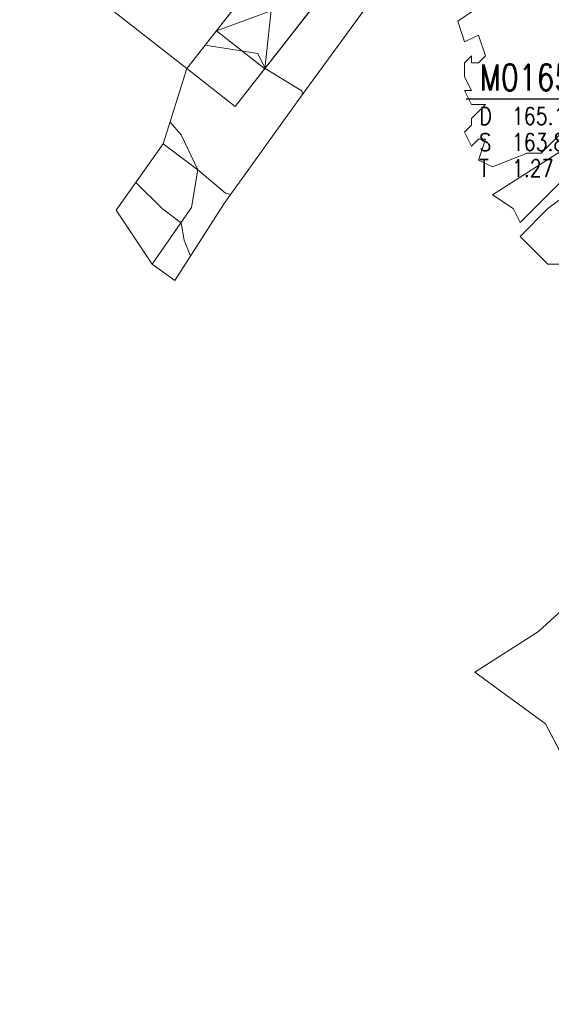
# Model space of a CAD drawing. Header units: metres. Extents: x 3490449 to 3490968, y 5754217 to 5754743.
# Tile 29 of 212: x 3490544 to 3490560, y 5754410 to 5754438. Entities that reach past the tile are written whole.
import ezdxf
from ezdxf.enums import TextEntityAlignment as Align

# ---------------------------------------------------------------- set-up
doc = ezdxf.new("R2010")
doc.units = ezdxf.units.M
doc.header["$LTSCALE"] = 0.25
doc.linetypes.add('Kartierung-07$0$AUSGEZOGEN', pattern=[0])
for name, color, linetype, lineweight, true_color in [('Kartierung-07$0$$BRUCH', 7, 'Continuous', 18, 0x82563a), ('Kartierung-07$0$$HOEHEN_Haupt', 7, 'Continuous', 18, 0x82563a), ('Kartierung-07$0$$HOEHEN_Mittel', 7, 'Continuous', 18, 0x82563a), ('Kartierung-07$0$B_Bau', 7, 'Continuous', 18, 0x82563a), ('Kartierung-07$0$B_Baum', 7, 'Continuous', 18, 0x82563a), ('Kartierung-07$0$B_Befestigt', 7, 'Continuous', 18, 0x82563a), ('Kartierung-07$0$B_Haus', 7, 'Kartierung-07$0$AUSGEZOGEN', 18, 0x82563a), ('Kartierung-07$0$B_Zaun', 7, 'Kartierung-07$0$AUSGEZOGEN', 18, 0x82563a), ('Kartierung-07$0$Hilfe_DGM', 7, 'Continuous', 18, 0x82563a)]:
    doc.layers.add(name, color=color, linetype=linetype, lineweight=lineweight, true_color=true_color)
doc.layers.add('Kartierung-07$0$B_Schachtschrift_MW_HA', color=7, linetype='Continuous')
doc.styles.add('Kartierung-07$0$STANDARD', font='romans.shx', dxfattribs={"width": 0.8})

# ---------------------------------------------------------------- blocks, each defined once
blk = doc.blocks.new('Kartierung-07$0$B_Schachtbeschriftung')
blk.add_line((0, 0), (8.186, 0))
at = {"style": 'Kartierung-07$0$STANDARD', "width": 0.8}
for s, p in [('D ', (0.75, -0.5)), ('S ', (0.75, -2)), ('T ', (0.75, -3.5))]:
    blk.add_text(s, height=1, dxfattribs=at).set_placement(p, align=Align.TOP_LEFT)
at = {"ltscale": 0.02, "style": 'Kartierung-07$0$STANDARD', "width": 0.8}
for tag, p, height in [('NUMMER', (0.759, 0.479), 1.5), ('DECKEL', (2.627, -1.5), 1), ('SOHLE', (2.625, -2.996), 1), ('TIEFE', (2.628, -4.501), 1)]:
    blk.add_attdef(tag, p, '', height=height, dxfattribs=at)
at = {"ltscale": 0.02, "style": 'Kartierung-07$0$STANDARD', "width": 0.8, "flags": 1}
blk.add_attdef('FOTO', (1.057, -6.131), '', height=1, dxfattribs=at)
blk = doc.blocks.new('Kartierung-07$0$B_Baum')
at = {"layer": 'Kartierung-07$0$B_Baum'}
blk.add_lwpolyline([(-0.4417, -0.1918), (-0.4667, -0.1793), (-0.4542, -0.1418), (-0.4667, -0.1418), (-0.4792, -0.1543), (-0.4917, -0.1293), (-0.4792, -0.1168), (-0.4792, -0.1043), (-0.4542, -0.0793), (-0.4792, -0.0793), (-0.4917, -0.0543), (-0.4792, -0.0543), (-0.4917, -0.0293), (-0.4917, -0.0043), (-0.4792, 0.0082), (-0.4792, -0.0043), (-0.4667, -0.0043), (-0.4542, 0.0082), (-0.4667, 0.0457), (-0.4917, 0.0332), (-0.5042, 0.0707), (-0.4667, 0.0957), (-0.4792, 0.1082), (-0.4542, 0.1207), (-0.4542, 0.1457), (-0.4542, 0.1707), (-0.4292, 0.1832), (-0.3542, 0.1457), (-0.3417, 0.1582), (-0.2917, 0.1082), (-0.2792, 0.1207), (-0.3292, 0.1707), (-0.3542, 0.1707), (-0.4292, 0.2082), (-0.4417, 0.2332), (-0.4167, 0.2332), (-0.4042, 0.2457), (-0.4167, 0.2832), (-0.4042, 0.2957), (-0.3792, 0.2957), (-0.3667, 0.3082), (-0.3667, 0.3332), (-0.3792, 0.3332), (-0.3167, 0.3832), (-0.3167, 0.3957), (-0.2917, 0.3832), (-0.2542, 0.4082), (-0.2542, 0.4332), (-0.2417, 0.4457), (-0.2167, 0.4207), (-0.1792, 0.4457), (-0.1917, 0.4707), (-0.1792, 0.4707), (-0.1542, 0.4582), (-0.1292, 0.4832), (-0.1167, 0.4957), (-0.0917, 0.4707), (-0.0792, 0.4957), (-0.0667, 0.5082), (-0.0292, 0.5082), (-0.0292, 0.4707), (-0.0167, 0.4832), (0.0083, 0.5082), (0.0083, 0.4832), (0.0208, 0.4707), (0.0333, 0.4957), (0.0333, 0.4832), (0.0083, 0.4082), (0.0208, 0.3457), (0.0333, 0.3957), (0.0708, 0.4832), (0.0708, 0.5082), (0.0958, 0.4957), (0.0958, 0.4832), (0.1083, 0.4707), (0.1208, 0.4957), (0.1333, 0.4707), (0.1458, 0.4457), (0.1583, 0.4457), (0.1833, 0.4707), (0.2083, 0.4582), (0.2208, 0.4582), (0.2458, 0.4332), (0.2333, 0.4207), (0.2583, 0.4207), (0.2833, 0.4082), (0.2958, 0.3957), (0.2708, 0.3707), (0.2708, 0.3582), (0.3208, 0.3707), (0.3583, 0.3457), (0.3583, 0.3332), (0.4083, 0.3082), (0.4208, 0.2832), (0.4208, 0.2582), (0.4583, 0.2457), (0.4333, 0.2207), (0.4583, 0.1957), (0.4083, 0.1832), (0.2958, 0.1332), (0.3083, 0.1207), (0.4208, 0.1582), (0.4833, 0.1457), (0.4708, 0.1207), (0.5083, 0.0957), (0.4958, 0.0832), (0.4958, 0.0707), (0.4833, 0.0457), (0.5083, -0.0168), (0.4958, -0.0293), (0.4958, -0.0918), (0.4833, -0.1168), (0.4583, -0.0793), (0.3583, -0.0668), (0.3833, -0.0918), (0.4083, -0.1043), (0.4333, -0.1293), (0.4208, -0.1918), (0.4583, -0.2168), (0.4333, -0.2418), (0.3958, -0.2418), (0.4208, -0.2793), (0.3958, -0.2918), (0.3833, -0.3418), (0.3708, -0.3418), (0.2583, -0.2293), (0.2208, -0.2418), (0.2583, -0.2668), (0.2958, -0.3043), (0.3083, -0.3793), (0.2833, -0.4168), (0.2583, -0.4043), (0.2458, -0.4418), (0.2083, -0.4293), (0.1458, -0.5043), (0.1208, -0.4793), (0.0833, -0.5168), (0.0833, -0.4793), (0.0583, -0.5043), (0.0333, -0.5043), (0.0333, -0.4543), (0.0208, -0.3668), (-0.0167, -0.5043), (-0.0417, -0.5043), (-0.0667, -0.4793), (-0.1042, -0.4918), (-0.1292, -0.4918), (-0.1167, -0.4668), (-0.1417, -0.4543), (-0.1542, -0.4793), (-0.1917, -0.4543), (-0.1167, -0.3668), (-0.1167, -0.3293), (-0.1542, -0.3293), (-0.1792, -0.4043), (-0.2292, -0.4418), (-0.2542, -0.4418), (-0.2542, -0.4043), (-0.3042, -0.4043), (-0.3167, -0.3918), (-0.3167, -0.3668), (-0.3417, -0.3668), (-0.3917, -0.3168), (-0.3417, -0.2668), (-0.2917, -0.2293), (-0.3042, -0.2043), (-0.3917, -0.2918), (-0.4042, -0.2668), (-0.4417, -0.2418), (-0.3042, -0.1543), (-0.3042, -0.1293), (-0.2792, -0.1043), (-0.2792, -0.0918), (-0.3542, -0.1668), (-0.3792, -0.1668), (-0.4417, -0.1918)], dxfattribs=at)

msp = doc.modelspace()

# ---------------------------------------------------------------- linework, layer by layer
at = {"layer": 'Kartierung-07$0$$BRUCH', "ltscale": 0.02}
for p, q in [((3490552.558, 5754435.969), (3490555.57, 5754440.113)), ((3490550.678, 5754435.698), (3490553.279, 5754439.039)), ((3490549.285, 5754436.799), (3490550.678, 5754435.698)), ((3490550.36, 5754432.91), (3490552.558, 5754435.969)), ((3490549.6, 5754433.881), (3490548.602, 5754434.621)), ((3490549.421, 5754432.787), (3490549.6, 5754433.881)), ((3490548.937, 5754430.687), (3490550.36, 5754432.91)), ((3490548.284, 5754431.162), (3490549.421, 5754432.787)), ((3490557.569, 5754419.406), (3490559.608, 5754417.915)), ((3490559.608, 5754417.915), (3490561.242, 5754414.797))]:
    msp.add_line(p, q, dxfattribs=at)
at = {"layer": 'Kartierung-07$0$$HOEHEN_Haupt', "ltscale": 0.02}
msp.add_lwpolyline([(3490547.817, 5754433.51), (3490548.583, 5754432.757), (3490549.117, 5754432.352), (3490549.204, 5754431.848), (3490549.386, 5754431.389)], dxfattribs=at)
at = {"layer": 'Kartierung-07$0$$HOEHEN_Mittel', "ltscale": 0.02}
for points in [[(3490549.806, 5754437.465), (3490549.806, 5754437.464), (3490549.806, 5754437.464), (3490551.325, 5754437.23), (3490551.533, 5754436.796), (3490552.446, 5754436.24), (3490552.597, 5754436.148), (3490552.611, 5754436.043), (3490552.611, 5754436.043)], [(3490548.801, 5754435.254), (3490548.801, 5754435.254), (3490549.116, 5754434.888), (3490549.6, 5754433.881), (3490550.394, 5754433.205), (3490550.547, 5754433.17)]]:
    msp.add_lwpolyline(points, dxfattribs=at)
at = {"layer": 'Kartierung-07$0$B_Bau', "ltscale": 0.02}
for p, q in [((3490551.892, 5754440.126, 168.751), (3490551.527, 5754436.788, 168.839)), ((3490550.133, 5754437.881, 169.33), (3490553.279, 5754439.039, 168.751)), ((3490551.527, 5754436.788, 168.839), (3490550.133, 5754437.881, 169.33))]:
    msp.add_line(p, q, dxfattribs=at)
at = {"layer": 'Kartierung-07$0$B_Bau', "ltscale": 0.02, "elevation": 168.839}
msp.add_lwpolyline([(3490549.285, 5754436.799), (3490550.678, 5754435.698), (3490553.279, 5754439.039)], dxfattribs=at)
at = {"layer": 'Kartierung-07$0$B_Befestigt', "ltscale": 0.02, "elevation": 169.093}
msp.add_lwpolyline([(3490548.284, 5754431.162), (3490549.421, 5754432.787), (3490549.6, 5754433.881), (3490548.602, 5754434.621)], dxfattribs=at)
at = {"layer": 'Kartierung-07$0$B_Befestigt', "ltscale": 0.02}
msp.add_lwpolyline([(3490557.569, 5754419.406), (3490559.608, 5754417.915), (3490561.242, 5754414.797), (3490563.046, 5754413.987), (3490565.031, 5754414.106), (3490566.171, 5754415.177), (3490568.501, 5754416.865), (3490570.914, 5754422.406), (3490571.263, 5754424.661), (3490572.086, 5754425.649), (3490572.667, 5754427.501), (3490571.479, 5754429.062), (3490570.612, 5754429.53), (3490569.417, 5754429.933), (3490566.566, 5754426.368), (3490565.622, 5754426.267), (3490568.764, 5754430.625)], dxfattribs=at)
at = {"layer": 'Kartierung-07$0$B_Haus', "ltscale": 0.02}
msp.add_lwpolyline([(3490538.191, 5754445.468), (3490549.285, 5754436.799), (3490554.428, 5754443.361), (3490543.276, 5754452.039)], dxfattribs=at)
at = {"layer": 'Kartierung-07$0$B_Zaun', "ltscale": 0.02}
msp.add_lwpolyline([(3490548.937, 5754430.687), (3490550.36, 5754432.91), (3490552.558, 5754435.969), (3490555.57, 5754440.113)], dxfattribs=at)
at = {"layer": 'Kartierung-07$0$Hilfe_DGM', "ltscale": 0.02}
for points in [[(3490555.57, 5754440.113), (3490552.558, 5754435.969), (3490550.36, 5754432.91), (3490548.937, 5754430.687), (3490548.284, 5754431.162), (3490547.252, 5754432.71), (3490548.602, 5754434.621), (3490549.285, 5754436.799), (3490551.892, 5754440.126)], [(3490570.382, 5754408.454), (3490565.031, 5754414.106), (3490563.046, 5754413.987), (3490561.242, 5754414.797), (3490559.608, 5754417.915), (3490557.569, 5754419.406), (3490559.405, 5754420.576), (3490565.622, 5754426.267), (3490568.764, 5754430.625), (3490565.973, 5754433.579), (3490564.067, 5754435.952), (3490564.773, 5754437.853), (3490564.941, 5754438.025), (3490565.386, 5754438.603)]]:
    msp.add_lwpolyline(points, dxfattribs=at)

# ---------------------------------------------------------------- block references
at = {"layer": 'Kartierung-07$0$B_Baum', "xscale": 16, "yscale": 16, "zscale": 16}
msp.add_blockref('Kartierung-07$0$B_Baum', (3490565.146, 5754437.028, 321.122), dxfattribs=at)
at = {"layer": 'Kartierung-07$0$B_Schachtschrift_MW_HA', "ltscale": 0.02, "xscale": 0.5, "yscale": 0.5, "zscale": 0.5}
msp.add_blockref('Kartierung-07$0$B_Schachtbeschriftung', (3490557.326, 5754435.924, -1.027), dxfattribs=at).add_auto_attribs({'NUMMER': 'M01651', 'DECKEL': '165.16', 'SOHLE': '163.89', 'TIEFE': '1.27'})

doc.saveas('drawing.dxf')
